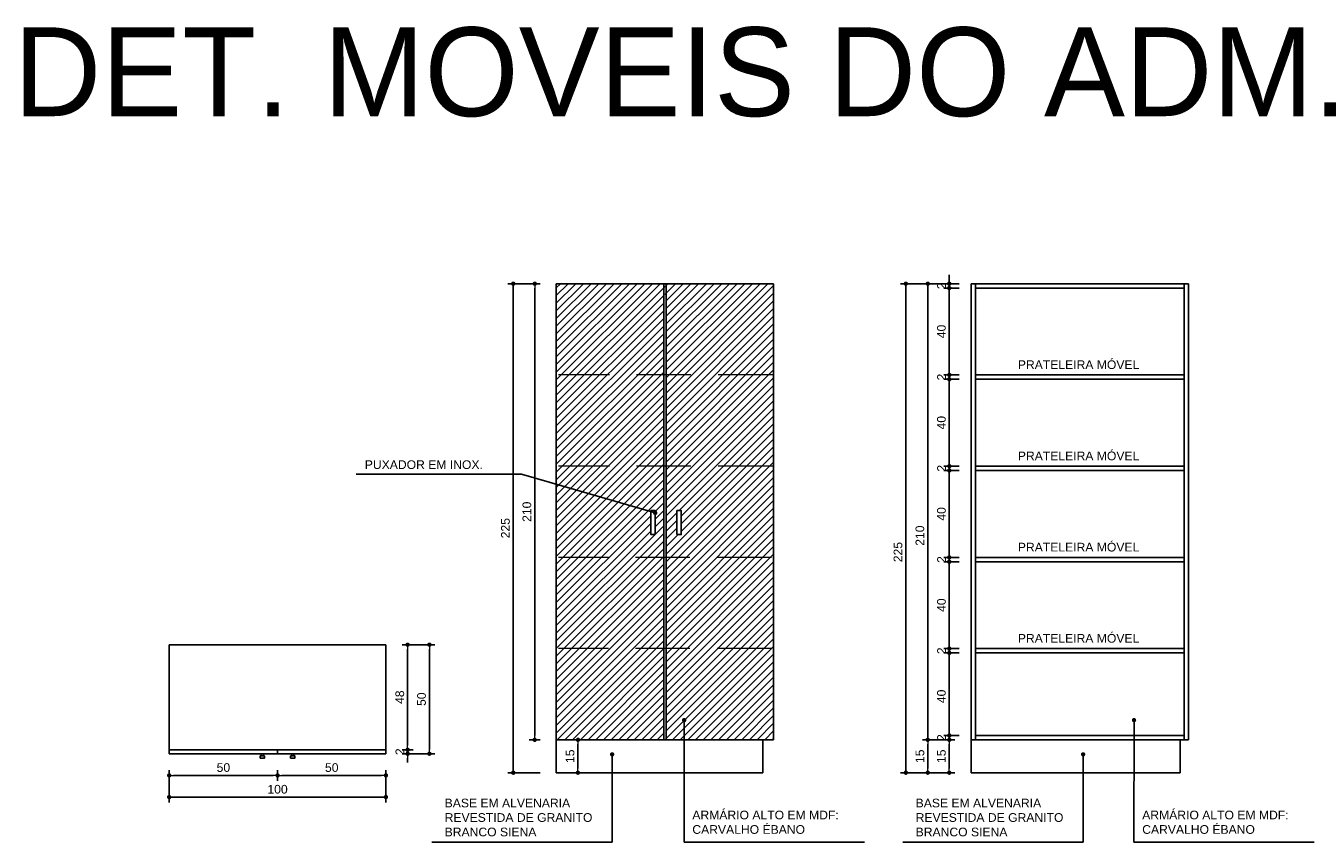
# Model space of a CAD drawing. Header units: metres. Extents: x -44 to 208, y -13 to 238.
# Tile 21 of 154: x 6.83 to 12.76, y 56.21 to 59.97. Entities that reach past the tile are written whole.
import ezdxf

# ---------------------------------------------------------------- set-up
doc = ezdxf.new("R2010")
doc.units = ezdxf.units.M
doc.header["$MEASUREMENT"] = 0
doc.linetypes.add('HIDDEN', pattern=[0.375, 0.25, -0.125])
doc.layers.add('A4Proj', color=1, linetype='HIDDEN', lineweight=9)
doc.layers.add('HAC', color=9, linetype='Continuous', lineweight=20)
for name, color, linetype in [('CTA-GER', 35, 'Continuous'), ('TXT-ESP', 40, 'Continuous'), ('VIS-V04', 30, 'Continuous'), ('VIS-V05', 31, 'Continuous'), ('VIS-V06', 9, 'Continuous')]:
    doc.layers.add(name, color=color, linetype=linetype)
doc.styles.add('ARIAL', font='arial.ttf')
doc.styles.get("Standard").update_dxf_attribs({"font": 'arial.ttf'})
doc.styles.add('Texto Cota', font='arial.ttf')
doc.dimstyles.new('1-25', dxfattribs={"dimscale": 0.025, "dimtxt": 1.6, "dimasz": 0.8, "dimexe": 1, "dimexo": 3, "dimtad": 1, "dimdec": 0, "dimlfac": 100, "dimrnd": 0.1, "dimzin": 12, "dimdsep": 46, "dimtxsty": 'Standard', "dimblk1": 'DOT', "dimblk2": 'DOT', "dimsah": 1, "dimcen": 2, "dimclrd": 161, "dimclre": 161, "dimclrt": 40, "dimadec": 0, "dimazin": 0, "dimtfac": 1, "dimtdec": 0, "dimtix": 1, "dimtmove": 2, "dimatfit": 3, "dimldrblk": 'DOT', "dimfxl": 1, "dimtolj": 1, "dimtzin": 12, "dimarcsym": 0})
doc.dimstyles.new('ARQ-1-20', dxfattribs={"dimscale": 0, "dimtxt": 0.03, "dimasz": 0.02, "dimexe": 0.04, "dimexo": 0.04, "dimgap": 0.02, "dimtad": 1, "dimdec": 0, "dimlfac": 100, "dimzin": 1, "dimdsep": 46, "dimtxsty": 'Texto Cota', "dimblk1": 'DOT', "dimblk2": 'DOT', "dimsah": 1, "dimcen": 0.05, "dimclrd": 256, "dimclrt": 15, "dimaunit": 1, "dimazin": 0, "dimtfac": 1.8, "dimtdec": 0, "dimtix": 1, "dimtmove": 2, "dimatfit": 1, "dimldrblk": 'DOT', "dimfxl": 1, "dimtolj": 1, "dimtzin": 4, "dimlwd": -1, "dimarcsym": 0})

# ---------------------------------------------------------------- blocks, each defined once
blk = doc.blocks.new('_DOT')
at = {"color": 0, "linetype": 'ByBlock'}
blk.add_line((-0.5, 0), (-1, 0), dxfattribs=at)
at = {"color": 0, "linetype": 'ByBlock', "const_width": 0.5}
blk.add_lwpolyline([(-0.25, 0, 1), (0.25, 0, 1)], format="xyb", close=True, dxfattribs=at)
blk = doc.blocks.new('*D3581')
at = {"layer": 'Defpoints', "color": 0, "transparency": 16777216}
for p in [(8.4861, 56.6362), (8.5861, 56.6362), (8.4861, 56.6178)]:
    blk.add_point(p, dxfattribs=at)
at = {"layer": 'HAC', "color": 161, "lineweight": -2, "transparency": 16777216}
for p, q in [((8.5611, 56.6362), (8.6111, 56.6362)), ((8.5861, 56.6562), (8.5861, 56.6762)), ((8.5861, 56.6178), (8.5861, 56.6362)), ((8.5611, 56.6178), (8.6111, 56.6178)), ((8.5861, 56.5978), (8.5861, 56.5778))]:
    blk.add_line(p, q, dxfattribs=at)
at = {"layer": 'HAC', "color": 161, "lineweight": -2, "transparency": 16777216, "xscale": 0.02, "yscale": 0.02, "zscale": 0.02}
for p, rotation in [((8.5861, 56.6362), 270), ((8.5861, 56.6178), 90)]:
    blk.add_blockref('_DOT', p, dxfattribs=dict(at, rotation=rotation))
at = {"layer": 'HAC', "color": 40, "transparency": 16777216, "insert": (8.5503, 56.627), "char_height": 0.04, "attachment_point": 5, "rotation": 90}
blk.add_mtext('\\A1;2', dxfattribs=at)
blk = doc.blocks.new('*D3582')
at = {"layer": 'Defpoints', "color": 0, "transparency": 16777216}
for p in [(8.4861, 57.1198), (8.5861, 57.1198), (8.4861, 56.6362)]:
    blk.add_point(p, dxfattribs=at)
at = {"layer": 'HAC', "color": 161, "lineweight": -2, "transparency": 16777216}
for p, q in [((8.5611, 57.1198), (8.6111, 57.1198)), ((8.5861, 56.6562), (8.5861, 57.0998)), ((8.5611, 56.6362), (8.6111, 56.6362))]:
    blk.add_line(p, q, dxfattribs=at)
at = {"layer": 'HAC', "color": 161, "lineweight": -2, "transparency": 16777216, "xscale": 0.02, "yscale": 0.02, "zscale": 0.02}
for p, rotation in [((8.5861, 57.1198), 90), ((8.5861, 56.6362), 270)]:
    blk.add_blockref('_DOT', p, dxfattribs=dict(at, rotation=rotation))
at = {"layer": 'HAC', "color": 40, "transparency": 16777216, "insert": (8.55, 56.878), "char_height": 0.04, "attachment_point": 5, "rotation": 90}
blk.add_mtext('\\A1;48', dxfattribs=at)
blk = doc.blocks.new('*D3583')
at = {"layer": 'Defpoints', "color": 0, "transparency": 16777216}
for p in [(8.4861, 57.1198), (8.686, 57.1198), (8.4861, 56.6178)]:
    blk.add_point(p, dxfattribs=at)
at = {"layer": 'HAC', "color": 161, "lineweight": -2, "transparency": 16777216}
for p, q in [((8.5611, 57.1198), (8.711, 57.1198)), ((8.686, 56.6378), (8.686, 57.0998)), ((8.5611, 56.6178), (8.711, 56.6178))]:
    blk.add_line(p, q, dxfattribs=at)
at = {"layer": 'HAC', "color": 161, "lineweight": -2, "transparency": 16777216, "xscale": 0.02, "yscale": 0.02, "zscale": 0.02}
for p, rotation in [((8.686, 57.1198), 90), ((8.686, 56.6178), 270)]:
    blk.add_blockref('_DOT', p, dxfattribs=dict(at, rotation=rotation))
at = {"layer": 'HAC', "color": 40, "transparency": 16777216, "insert": (8.65, 56.8688), "char_height": 0.04, "attachment_point": 5, "rotation": 90}
blk.add_mtext('\\A1;50', dxfattribs=at)
blk = doc.blocks.new('*D3584')
at = {"layer": 'Defpoints', "color": 0, "transparency": 16777216}
for p in [(7.9875, 56.6178), (8.4861, 56.6178), (7.9875, 56.5179)]:
    blk.add_point(p, dxfattribs=at)
at = {"layer": 'HAC', "color": 161, "lineweight": -2, "transparency": 16777216}
for p, q in [((7.9875, 56.5428), (7.9875, 56.4929)), ((8.4661, 56.5179), (8.0075, 56.5179)), ((8.4861, 56.5428), (8.4861, 56.4929))]:
    blk.add_line(p, q, dxfattribs=at)
at = {"layer": 'HAC', "color": 161, "lineweight": -2, "transparency": 16777216, "xscale": 0.02, "yscale": 0.02, "zscale": 0.02}
for p, rotation in [((7.9875, 56.5179), 180.0000000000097), ((8.4861, 56.5179), 9.752199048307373e-12)]:
    blk.add_blockref('_DOT', p, dxfattribs=dict(at, rotation=rotation))
at = {"layer": 'HAC', "color": 40, "transparency": 16777216, "insert": (8.2368, 56.5539), "char_height": 0.04, "attachment_point": 5}
blk.add_mtext('\\A1;50', dxfattribs=at)
blk = doc.blocks.new('*D3585')
at = {"layer": 'Defpoints', "color": 0, "transparency": 16777216}
for p in [(7.4889, 56.6178), (7.9875, 56.6178), (7.4889, 56.5179)]:
    blk.add_point(p, dxfattribs=at)
at = {"layer": 'HAC', "color": 161, "lineweight": -2, "transparency": 16777216}
for p, q in [((7.4889, 56.5428), (7.4889, 56.4929)), ((7.9675, 56.5179), (7.5089, 56.5179)), ((7.9875, 56.5428), (7.9875, 56.4929))]:
    blk.add_line(p, q, dxfattribs=at)
at = {"layer": 'HAC', "color": 161, "lineweight": -2, "transparency": 16777216, "xscale": 0.02, "yscale": 0.02, "zscale": 0.02, "rotation": 180}
blk.add_blockref('_DOT', (7.4889, 56.5179), dxfattribs=at)
at = {"layer": 'HAC', "color": 161, "lineweight": -2, "transparency": 16777216, "xscale": 0.02, "yscale": 0.02, "zscale": 0.02}
blk.add_blockref('_DOT', (7.9875, 56.5179), dxfattribs=at)
at = {"layer": 'HAC', "color": 40, "transparency": 16777216, "insert": (7.7382, 56.5539), "char_height": 0.04, "attachment_point": 5}
blk.add_mtext('\\A1;50', dxfattribs=at)
blk = doc.blocks.new('*D3586')
at = {"layer": 'Defpoints', "color": 0, "transparency": 16777216}
for p in [(7.4889, 56.6178), (8.4861, 56.6178), (7.4889, 56.418)]:
    blk.add_point(p, dxfattribs=at)
at = {"layer": 'VIS-V04', "color": 161, "lineweight": -2, "transparency": 16777216}
for p, q in [((7.4889, 56.5428), (7.4889, 56.393)), ((8.4861, 56.5428), (8.4861, 56.393)), ((8.4661, 56.418), (7.5089, 56.418))]:
    blk.add_line(p, q, dxfattribs=at)
at = {"layer": 'VIS-V04', "color": 161, "lineweight": -2, "transparency": 16777216, "xscale": 0.02, "yscale": 0.02, "zscale": 0.02}
for p, rotation in [((7.4889, 56.418), 179.9999999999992), ((8.4861, 56.418), 359.9999999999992)]:
    blk.add_blockref('_DOT', p, dxfattribs=dict(at, rotation=rotation))
at = {"layer": 'VIS-V04', "color": 40, "transparency": 16777216, "insert": (7.9875, 56.454), "char_height": 0.04, "attachment_point": 5}
blk.add_mtext('\\A1;100', dxfattribs=at)
blk = doc.blocks.new('*D3587')
at = {"layer": 'Defpoints', "color": 0, "transparency": 16777216}
for p in [(9.2702, 56.6818), (9.3697, 56.6818), (9.2702, 56.5304)]:
    blk.add_point(p, dxfattribs=at)
at = {"layer": 'HAC', "color": 161, "lineweight": -2, "transparency": 16777216}
for p, q in [((9.3452, 56.6818), (9.3947, 56.6818)), ((9.3697, 56.5504), (9.3697, 56.6618)), ((9.3452, 56.5304), (9.3947, 56.5304))]:
    blk.add_line(p, q, dxfattribs=at)
at = {"layer": 'HAC', "color": 161, "lineweight": -2, "transparency": 16777216, "xscale": 0.02, "yscale": 0.02, "zscale": 0.02}
for p, rotation in [((9.3697, 56.6818), 90), ((9.3697, 56.5304), 270)]:
    blk.add_blockref('_DOT', p, dxfattribs=dict(at, rotation=rotation))
at = {"layer": 'HAC', "color": 40, "transparency": 16777216, "insert": (9.3336, 56.6061), "char_height": 0.04, "attachment_point": 5, "rotation": 90}
blk.add_mtext('\\A1;15', dxfattribs=at)
blk = doc.blocks.new('*D3588')
at = {"layer": 'Defpoints', "color": 0, "transparency": 16777216}
for p in [(9.1708, 58.7818), (9.2702, 58.7818), (9.2702, 56.6818)]:
    blk.add_point(p, dxfattribs=at)
at = {"layer": 'HAC', "color": 161, "lineweight": -2, "transparency": 16777216}
for p, q in [((9.1952, 58.7818), (9.1458, 58.7818)), ((9.1708, 56.7018), (9.1708, 58.7618)), ((9.1952, 56.6818), (9.1458, 56.6818))]:
    blk.add_line(p, q, dxfattribs=at)
at = {"layer": 'HAC', "color": 161, "lineweight": -2, "transparency": 16777216, "xscale": 0.02, "yscale": 0.02, "zscale": 0.02}
for p, rotation in [((9.1708, 58.7818), 90), ((9.1708, 56.6818), 270)]:
    blk.add_blockref('_DOT', p, dxfattribs=dict(at, rotation=rotation))
at = {"layer": 'HAC', "color": 40, "transparency": 16777216, "insert": (9.1348, 57.7318), "char_height": 0.04, "attachment_point": 5, "rotation": 90}
blk.add_mtext('\\A1;210', dxfattribs=at)
blk = doc.blocks.new('*D3580')
at = {"layer": 'Defpoints', "color": 0, "transparency": 16777216}
for p in [(9.0722, 58.7818), (9.2702, 58.7818), (9.2702, 56.5304)]:
    blk.add_point(p, dxfattribs=at)
at = {"layer": 'VIS-V04', "color": 161, "lineweight": -2, "transparency": 16777216}
for p, q in [((9.1952, 58.7818), (9.0472, 58.7818)), ((9.0722, 56.5504), (9.0722, 58.7618)), ((9.1952, 56.5304), (9.0472, 56.5304))]:
    blk.add_line(p, q, dxfattribs=at)
at = {"layer": 'VIS-V04', "color": 161, "lineweight": -2, "transparency": 16777216, "xscale": 0.02, "yscale": 0.02, "zscale": 0.02}
for p, rotation in [((9.0722, 58.7818), 90), ((9.0722, 56.5304), 270)]:
    blk.add_blockref('_DOT', p, dxfattribs=dict(at, rotation=rotation))
at = {"layer": 'VIS-V04', "color": 40, "transparency": 16777216, "insert": (9.0362, 57.6561), "char_height": 0.04, "attachment_point": 5, "rotation": 90}
blk.add_mtext('\\A1;225', dxfattribs=at)
blk = doc.blocks.new('*D3589')
at = {"layer": 'Defpoints', "color": 0, "transparency": 16777216}
for p in [(11.0783, 56.6818), (11.1783, 56.6818), (11.1783, 56.5304)]:
    blk.add_point(p, dxfattribs=at)
at = {"layer": 'HAC', "color": 161, "lineweight": -2, "transparency": 16777216}
for p, q in [((11.1033, 56.6818), (11.0533, 56.6818)), ((11.0783, 56.5504), (11.0783, 56.6618)), ((11.1033, 56.5304), (11.0533, 56.5304))]:
    blk.add_line(p, q, dxfattribs=at)
at = {"layer": 'HAC', "color": 161, "lineweight": -2, "transparency": 16777216, "xscale": 0.02, "yscale": 0.02, "zscale": 0.02}
for p, rotation in [((11.0783, 56.6818), 90), ((11.0783, 56.5304), 270)]:
    blk.add_blockref('_DOT', p, dxfattribs=dict(at, rotation=rotation))
at = {"layer": 'HAC', "color": 40, "transparency": 16777216, "insert": (11.0422, 56.6061), "char_height": 0.04, "attachment_point": 5, "rotation": 90}
blk.add_mtext('\\A1;15', dxfattribs=at)
blk = doc.blocks.new('*D3590')
at = {"layer": 'Defpoints', "color": 0, "transparency": 16777216}
for p in [(11.0783, 56.7018), (11.1783, 56.6818), (11.1983, 56.7018)]:
    blk.add_point(p, dxfattribs=at)
at = {"layer": 'HAC', "color": 161, "lineweight": -2, "transparency": 16777216}
for p, q in [((11.0783, 56.7218), (11.0783, 56.7418)), ((11.1233, 56.7018), (11.0533, 56.7018)), ((11.1033, 56.6818), (11.0533, 56.6818)), ((11.0783, 56.6818), (11.0783, 56.7018)), ((11.0783, 56.6618), (11.0783, 56.6418))]:
    blk.add_line(p, q, dxfattribs=at)
at = {"layer": 'HAC', "color": 161, "lineweight": -2, "transparency": 16777216, "xscale": 0.02, "yscale": 0.02, "zscale": 0.02}
for p, rotation in [((11.0783, 56.7018), 270), ((11.0783, 56.6818), 90)]:
    blk.add_blockref('_DOT', p, dxfattribs=dict(at, rotation=rotation))
at = {"layer": 'HAC', "color": 40, "transparency": 16777216, "insert": (11.0426, 56.6918), "char_height": 0.04, "attachment_point": 5, "rotation": 90}
blk.add_mtext('\\A1;2', dxfattribs=at)
blk = doc.blocks.new('*D3591')
at = {"layer": 'Defpoints', "color": 0, "transparency": 16777216}
for p in [(11.0783, 57.0818), (11.1983, 57.0818), (11.1783, 56.6818)]:
    blk.add_point(p, dxfattribs=at)
at = {"layer": 'VIS-V04', "color": 161, "lineweight": -2, "transparency": 16777216}
for p, q in [((11.1233, 57.0818), (11.0533, 57.0818)), ((11.0783, 56.7018), (11.0783, 57.0618)), ((11.1033, 56.6818), (11.0533, 56.6818))]:
    blk.add_line(p, q, dxfattribs=at)
at = {"layer": 'VIS-V04', "color": 161, "lineweight": -2, "transparency": 16777216, "xscale": 0.02, "yscale": 0.02, "zscale": 0.02}
for p, rotation in [((11.0783, 57.0818), 90), ((11.0783, 56.6818), 270)]:
    blk.add_blockref('_DOT', p, dxfattribs=dict(at, rotation=rotation))
at = {"layer": 'VIS-V04', "color": 40, "transparency": 16777216, "insert": (11.0422, 56.8818), "char_height": 0.04, "attachment_point": 5, "rotation": 90}
blk.add_mtext('\\A1;40', dxfattribs=at)
blk = doc.blocks.new('*D3592')
at = {"layer": 'Defpoints', "color": 0, "transparency": 16777216}
for p in [(11.0783, 57.1018), (11.1983, 57.1018), (11.1983, 57.0818)]:
    blk.add_point(p, dxfattribs=at)
at = {"layer": 'VIS-V04', "color": 161, "lineweight": -2, "transparency": 16777216}
for p, q in [((11.1233, 57.1018), (11.0533, 57.1018)), ((11.0783, 57.1218), (11.0783, 57.1418)), ((11.0783, 57.0818), (11.0783, 57.1018)), ((11.1233, 57.0818), (11.0533, 57.0818)), ((11.0783, 57.0618), (11.0783, 57.0418))]:
    blk.add_line(p, q, dxfattribs=at)
at = {"layer": 'VIS-V04', "color": 161, "lineweight": -2, "transparency": 16777216, "xscale": 0.02, "yscale": 0.02, "zscale": 0.02}
for p, rotation in [((11.0783, 57.1018), 270), ((11.0783, 57.0818), 90)]:
    blk.add_blockref('_DOT', p, dxfattribs=dict(at, rotation=rotation))
at = {"layer": 'VIS-V04', "color": 40, "transparency": 16777216, "insert": (11.0426, 57.0918), "char_height": 0.04, "attachment_point": 5, "rotation": 90}
blk.add_mtext('\\A1;2', dxfattribs=at)
blk = doc.blocks.new('*D3593')
at = {"layer": 'Defpoints', "color": 0, "transparency": 16777216}
for p in [(11.0783, 57.5018), (11.1983, 57.5018), (11.1983, 57.1018)]:
    blk.add_point(p, dxfattribs=at)
at = {"layer": 'VIS-V04', "color": 161, "lineweight": -2, "transparency": 16777216}
for p, q in [((11.1233, 57.5018), (11.0533, 57.5018)), ((11.0783, 57.1218), (11.0783, 57.4818)), ((11.1233, 57.1018), (11.0533, 57.1018))]:
    blk.add_line(p, q, dxfattribs=at)
at = {"layer": 'VIS-V04', "color": 161, "lineweight": -2, "transparency": 16777216, "xscale": 0.02, "yscale": 0.02, "zscale": 0.02}
for p, rotation in [((11.0783, 57.5018), 90), ((11.0783, 57.1018), 270)]:
    blk.add_blockref('_DOT', p, dxfattribs=dict(at, rotation=rotation))
at = {"layer": 'VIS-V04', "color": 40, "transparency": 16777216, "insert": (11.0422, 57.3018), "char_height": 0.04, "attachment_point": 5, "rotation": 90}
blk.add_mtext('\\A1;40', dxfattribs=at)
blk = doc.blocks.new('*D3594')
at = {"layer": 'Defpoints', "color": 0, "transparency": 16777216}
for p in [(11.0783, 57.5218), (11.1983, 57.5218), (11.1983, 57.5018)]:
    blk.add_point(p, dxfattribs=at)
at = {"layer": 'VIS-V04', "color": 161, "lineweight": -2, "transparency": 16777216}
for p, q in [((11.1233, 57.5218), (11.0533, 57.5218)), ((11.0783, 57.5418), (11.0783, 57.5618)), ((11.0783, 57.5018), (11.0783, 57.5218)), ((11.1233, 57.5018), (11.0533, 57.5018)), ((11.0783, 57.4818), (11.0783, 57.4618))]:
    blk.add_line(p, q, dxfattribs=at)
at = {"layer": 'VIS-V04', "color": 161, "lineweight": -2, "transparency": 16777216, "xscale": 0.02, "yscale": 0.02, "zscale": 0.02}
for p, rotation in [((11.0783, 57.5218), 270), ((11.0783, 57.5018), 90)]:
    blk.add_blockref('_DOT', p, dxfattribs=dict(at, rotation=rotation))
at = {"layer": 'VIS-V04', "color": 40, "transparency": 16777216, "insert": (11.0426, 57.5118), "char_height": 0.04, "attachment_point": 5, "rotation": 90}
blk.add_mtext('\\A1;2', dxfattribs=at)
blk = doc.blocks.new('*D3595')
at = {"layer": 'Defpoints', "color": 0, "transparency": 16777216}
for p in [(11.0783, 57.9218), (11.1983, 57.9218), (11.1983, 57.5218)]:
    blk.add_point(p, dxfattribs=at)
at = {"layer": 'VIS-V04', "color": 161, "lineweight": -2, "transparency": 16777216}
for p, q in [((11.1233, 57.9218), (11.0533, 57.9218)), ((11.0783, 57.5418), (11.0783, 57.9018)), ((11.1233, 57.5218), (11.0533, 57.5218))]:
    blk.add_line(p, q, dxfattribs=at)
at = {"layer": 'VIS-V04', "color": 161, "lineweight": -2, "transparency": 16777216, "xscale": 0.02, "yscale": 0.02, "zscale": 0.02}
for p, rotation in [((11.0783, 57.9218), 90), ((11.0783, 57.5218), 270)]:
    blk.add_blockref('_DOT', p, dxfattribs=dict(at, rotation=rotation))
at = {"layer": 'VIS-V04', "color": 40, "transparency": 16777216, "insert": (11.0422, 57.7218), "char_height": 0.04, "attachment_point": 5, "rotation": 90}
blk.add_mtext('\\A1;40', dxfattribs=at)
blk = doc.blocks.new('*D3596')
at = {"layer": 'Defpoints', "color": 0, "transparency": 16777216}
for p in [(11.0783, 57.9418), (11.1983, 57.9418), (11.1983, 57.9218)]:
    blk.add_point(p, dxfattribs=at)
at = {"layer": 'VIS-V04', "color": 161, "lineweight": -2, "transparency": 16777216}
for p, q in [((11.0783, 57.9618), (11.0783, 57.9818)), ((11.1233, 57.9418), (11.0533, 57.9418)), ((11.0783, 57.9218), (11.0783, 57.9418)), ((11.1233, 57.9218), (11.0533, 57.9218)), ((11.0783, 57.9018), (11.0783, 57.8818))]:
    blk.add_line(p, q, dxfattribs=at)
at = {"layer": 'VIS-V04', "color": 161, "lineweight": -2, "transparency": 16777216, "xscale": 0.02, "yscale": 0.02, "zscale": 0.02}
for p, rotation in [((11.0783, 57.9418), 270), ((11.0783, 57.9218), 90)]:
    blk.add_blockref('_DOT', p, dxfattribs=dict(at, rotation=rotation))
at = {"layer": 'VIS-V04', "color": 40, "transparency": 16777216, "insert": (11.0426, 57.9318), "char_height": 0.04, "attachment_point": 5, "rotation": 90}
blk.add_mtext('\\A1;2', dxfattribs=at)
blk = doc.blocks.new('*D3597')
at = {"layer": 'Defpoints', "color": 0, "transparency": 16777216}
for p in [(11.0783, 58.3418), (11.1983, 58.3418), (11.1983, 57.9418)]:
    blk.add_point(p, dxfattribs=at)
at = {"layer": 'VIS-V04', "color": 161, "lineweight": -2, "transparency": 16777216}
for p, q in [((11.1233, 58.3418), (11.0533, 58.3418)), ((11.0783, 57.9618), (11.0783, 58.3218)), ((11.1233, 57.9418), (11.0533, 57.9418))]:
    blk.add_line(p, q, dxfattribs=at)
at = {"layer": 'VIS-V04', "color": 161, "lineweight": -2, "transparency": 16777216, "xscale": 0.02, "yscale": 0.02, "zscale": 0.02}
for p, rotation in [((11.0783, 58.3418), 90), ((11.0783, 57.9418), 270)]:
    blk.add_blockref('_DOT', p, dxfattribs=dict(at, rotation=rotation))
at = {"layer": 'VIS-V04', "color": 40, "transparency": 16777216, "insert": (11.0422, 58.1418), "char_height": 0.04, "attachment_point": 5, "rotation": 90}
blk.add_mtext('\\A1;40', dxfattribs=at)
blk = doc.blocks.new('*D3598')
at = {"layer": 'Defpoints', "color": 0, "transparency": 16777216}
for p in [(11.0783, 58.7818), (11.1983, 58.7818), (11.1983, 58.7618)]:
    blk.add_point(p, dxfattribs=at)
at = {"layer": 'VIS-V04', "color": 161, "lineweight": -2, "transparency": 16777216}
for p, q in [((11.0783, 58.8018), (11.0783, 58.8218)), ((11.1233, 58.7818), (11.0533, 58.7818)), ((11.1233, 58.7618), (11.0533, 58.7618)), ((11.0783, 58.7618), (11.0783, 58.7818)), ((11.0783, 58.7418), (11.0783, 58.7218))]:
    blk.add_line(p, q, dxfattribs=at)
at = {"layer": 'VIS-V04', "color": 161, "lineweight": -2, "transparency": 16777216, "xscale": 0.02, "yscale": 0.02, "zscale": 0.02}
for p, rotation in [((11.0783, 58.7818), 270), ((11.0783, 58.7618), 90)]:
    blk.add_blockref('_DOT', p, dxfattribs=dict(at, rotation=rotation))
at = {"layer": 'VIS-V04', "color": 40, "transparency": 16777216, "insert": (11.0426, 58.7718), "char_height": 0.04, "attachment_point": 5, "rotation": 90}
blk.add_mtext('\\A1;2', dxfattribs=at)
blk = doc.blocks.new('*D3599')
at = {"layer": 'Defpoints', "color": 0, "transparency": 16777216}
for p in [(10.9793, 56.6818), (11.1783, 56.6818), (11.1783, 56.5304)]:
    blk.add_point(p, dxfattribs=at)
at = {"layer": 'HAC', "color": 161, "lineweight": -2, "transparency": 16777216}
for p, q in [((11.1033, 56.6818), (10.9543, 56.6818)), ((10.9793, 56.5504), (10.9793, 56.6618)), ((11.1033, 56.5304), (10.9543, 56.5304))]:
    blk.add_line(p, q, dxfattribs=at)
at = {"layer": 'HAC', "color": 161, "lineweight": -2, "transparency": 16777216, "xscale": 0.02, "yscale": 0.02, "zscale": 0.02}
for p, rotation in [((10.9793, 56.6818), 90), ((10.9793, 56.5304), 270)]:
    blk.add_blockref('_DOT', p, dxfattribs=dict(at, rotation=rotation))
at = {"layer": 'HAC', "color": 40, "transparency": 16777216, "insert": (10.9433, 56.6061), "char_height": 0.04, "attachment_point": 5, "rotation": 90}
blk.add_mtext('\\A1;15', dxfattribs=at)
blk = doc.blocks.new('*D3600')
at = {"layer": 'Defpoints', "color": 0, "transparency": 16777216}
for p in [(10.9793, 58.7818), (11.1783, 58.7818), (11.1783, 56.6818)]:
    blk.add_point(p, dxfattribs=at)
at = {"layer": 'VIS-V04', "color": 161, "lineweight": -2, "transparency": 16777216}
for p, q in [((11.1033, 58.7818), (10.9543, 58.7818)), ((10.9793, 56.7018), (10.9793, 58.7618)), ((11.1033, 56.6818), (10.9543, 56.6818))]:
    blk.add_line(p, q, dxfattribs=at)
at = {"layer": 'VIS-V04', "color": 161, "lineweight": -2, "transparency": 16777216, "xscale": 0.02, "yscale": 0.02, "zscale": 0.02}
for p, rotation in [((10.9793, 58.7818), 90), ((10.9793, 56.6818), 270)]:
    blk.add_blockref('_DOT', p, dxfattribs=dict(at, rotation=rotation))
at = {"layer": 'VIS-V04', "color": 40, "transparency": 16777216, "insert": (10.9433, 57.6218), "char_height": 0.04, "attachment_point": 5, "rotation": 90}
blk.add_mtext('\\A1;210', dxfattribs=at)
blk = doc.blocks.new('*D3601')
at = {"layer": 'Defpoints', "color": 0, "transparency": 16777216}
for p in [(10.8784, 58.7818), (11.1783, 58.7818), (11.1783, 56.5304)]:
    blk.add_point(p, dxfattribs=at)
at = {"layer": 'VIS-V04', "color": 161, "lineweight": -2, "transparency": 16777216}
for p, q in [((11.1033, 58.7818), (10.8534, 58.7818)), ((10.8784, 56.5504), (10.8784, 58.7618)), ((11.1033, 56.5304), (10.8534, 56.5304))]:
    blk.add_line(p, q, dxfattribs=at)
at = {"layer": 'VIS-V04', "color": 161, "lineweight": -2, "transparency": 16777216, "xscale": 0.02, "yscale": 0.02, "zscale": 0.02}
for p, rotation in [((10.8784, 58.7818), 90), ((10.8784, 56.5304), 270)]:
    blk.add_blockref('_DOT', p, dxfattribs=dict(at, rotation=rotation))
at = {"layer": 'VIS-V04', "color": 40, "transparency": 16777216, "insert": (10.8424, 57.5461), "char_height": 0.04, "attachment_point": 5, "rotation": 90}
blk.add_mtext('\\A1;225', dxfattribs=at)
blk = doc.blocks.new('*D4056')
at = {"layer": 'Defpoints', "color": 0, "transparency": 16777216}
for p in [(11.0783, 58.3618), (11.1983, 58.3618), (11.1983, 58.3418)]:
    blk.add_point(p, dxfattribs=at)
at = {"layer": 'VIS-V04', "color": 161, "lineweight": -2, "transparency": 16777216}
for p, q in [((11.0783, 58.3818), (11.0783, 58.4018)), ((11.1233, 58.3618), (11.0533, 58.3618)), ((11.1233, 58.3418), (11.0533, 58.3418)), ((11.0783, 58.3418), (11.0783, 58.3618)), ((11.0783, 58.3218), (11.0783, 58.3018))]:
    blk.add_line(p, q, dxfattribs=at)
at = {"layer": 'VIS-V04', "color": 161, "lineweight": -2, "transparency": 16777216, "xscale": 0.02, "yscale": 0.02, "zscale": 0.02}
for p, rotation in [((11.0783, 58.3618), 270), ((11.0783, 58.3418), 90)]:
    blk.add_blockref('_DOT', p, dxfattribs=dict(at, rotation=rotation))
at = {"layer": 'VIS-V04', "color": 40, "transparency": 16777216, "insert": (11.0426, 58.3518), "char_height": 0.04, "attachment_point": 5, "rotation": 90}
blk.add_mtext('\\A1;2', dxfattribs=at)
blk = doc.blocks.new('*D4057')
at = {"layer": 'Defpoints', "color": 0, "transparency": 16777216}
for p in [(11.0783, 58.7618), (11.1983, 58.7618), (11.1983, 58.3618)]:
    blk.add_point(p, dxfattribs=at)
at = {"layer": 'VIS-V04', "color": 161, "lineweight": -2, "transparency": 16777216}
for p, q in [((11.1233, 58.7618), (11.0533, 58.7618)), ((11.0783, 58.3818), (11.0783, 58.7418)), ((11.1233, 58.3618), (11.0533, 58.3618))]:
    blk.add_line(p, q, dxfattribs=at)
at = {"layer": 'VIS-V04', "color": 161, "lineweight": -2, "transparency": 16777216, "xscale": 0.02, "yscale": 0.02, "zscale": 0.02}
for p, rotation in [((11.0783, 58.7618), 90), ((11.0783, 58.3618), 270)]:
    blk.add_blockref('_DOT', p, dxfattribs=dict(at, rotation=rotation))
at = {"layer": 'VIS-V04', "color": 40, "transparency": 16777216, "insert": (11.0422, 58.5618), "char_height": 0.04, "attachment_point": 5, "rotation": 90}
blk.add_mtext('\\A1;40', dxfattribs=at)

msp = doc.modelspace()

# ---------------------------------------------------------------- hatches: boundary and pattern name
at = {"layer": 'HAC'}
h = msp.add_hatch(dxfattribs=at)
h.set_pattern_fill('ANSI31', color=35, scale=0.2, style=0)
h.set_pattern_definition([(45, (-20.237489, -12.286907), (-0.0176776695, 0.0176776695), [])])
h.paths.add_polyline_path([(9.7652, 57.1818), (9.2702, 57.1818), (9.2702, 56.6818), (9.7652, 56.6818)])
h.paths.add_polyline_path([(10.2702, 57.1818), (9.7752, 57.1818), (9.7752, 56.6818), (10.2702, 56.6818)])
h.paths.add_polyline_path([(9.7652, 57.6818), (9.7252, 57.6818), (9.7252, 57.6268), (9.7052, 57.6268), (9.7052, 57.6818), (9.2702, 57.6818), (9.2702, 57.1818), (9.7652, 57.1818)])
h.paths.add_polyline_path([(10.2702, 57.6818), (9.8452, 57.6818), (9.8452, 57.6268), (9.8252, 57.6268), (9.8252, 57.6818), (9.7752, 57.6818), (9.7752, 57.1818), (10.2702, 57.1818)])
h.paths.add_polyline_path([(9.7652, 58.1818), (9.2702, 58.1818), (9.2702, 57.6818), (9.7052, 57.6818), (9.7052, 57.7368), (9.7252, 57.7368), (9.7252, 57.6818), (9.7652, 57.6818)])
h.paths.add_polyline_path([(10.2702, 58.1818), (9.7752, 58.1818), (9.7752, 57.6818), (9.8252, 57.6818), (9.8252, 57.7368), (9.8452, 57.7368), (9.8452, 57.6818), (10.2702, 57.6818)])
h.paths.add_polyline_path([(9.7652, 58.7318), (9.2702, 58.7318), (9.2702, 58.1818), (9.7652, 58.1818)])
h.paths.add_polyline_path([(10.2702, 58.7318), (9.7752, 58.7318), (9.7752, 58.1818), (10.2702, 58.1818)])
h.paths.add_polyline_path([(10.2702, 58.7818), (9.2702, 58.7818), (9.2702, 58.7318), (10.2702, 58.7318)])

# ---------------------------------------------------------------- linework, layer by layer
at = {"layer": 'A4Proj'}
for p, q in [((10.2648, 58.3618), (9.2802, 58.3618)), ((10.2648, 57.9418), (9.2802, 57.9418)), ((10.2602, 57.5218), (9.2802, 57.5218)), ((10.2602, 57.1018), (9.2802, 57.1018))]:
    msp.add_line(p, q, dxfattribs=at)
at = {"layer": 'VIS-V04'}
for p, q in [((9.2702, 58.7818), (9.2702, 56.6818)), ((10.2702, 58.7818), (9.2702, 58.7818)), ((9.7652, 58.7818), (9.7652, 56.6818)), ((9.7752, 58.7818), (9.7752, 56.6818)), ((10.2702, 56.6818), (10.2702, 58.7818)), ((11.1783, 58.7818), (11.1783, 56.6818)), ((12.1783, 58.7818), (11.1783, 58.7818)), ((11.1983, 58.7818), (11.1983, 56.6818)), ((12.1583, 58.7618), (11.1983, 58.7618)), ((12.1583, 56.6818), (12.1583, 58.7818)), ((12.1783, 56.6818), (12.1783, 58.7818)), ((11.1983, 58.3618), (12.1583, 58.3618)), ((11.1983, 58.3418), (12.1583, 58.3418)), ((11.1983, 57.9418), (12.1583, 57.9418)), ((11.1983, 57.9218), (12.1583, 57.9218)), ((11.1983, 57.5218), (12.1583, 57.5218)), ((11.1983, 57.5018), (12.1583, 57.5018)), ((7.4889, 57.1198), (8.4861, 57.1198)), ((7.4889, 56.6362), (7.4889, 57.1198)), ((8.4861, 57.1198), (8.4861, 56.6362)), ((11.1983, 57.1018), (12.1583, 57.1018)), ((11.1983, 57.0818), (12.1583, 57.0818)), ((9.2702, 56.6818), (10.2702, 56.6818)), ((9.3202, 56.6818), (10.2202, 56.6818)), ((11.1783, 56.6818), (11.24, 56.6818)), ((11.1983, 56.7018), (12.1583, 56.7018)), ((11.24, 56.6818), (12.14, 56.6818)), ((12.14, 56.6818), (12.1783, 56.6818)), ((8.4861, 56.6362), (7.4889, 56.6362)), ((8.4861, 56.6178), (8.4861, 56.6362)), ((8.4861, 56.6178), (7.4889, 56.6178))]:
    msp.add_line(p, q, dxfattribs=at)
for points in [[(9.7252, 57.6268), (9.7052, 57.6268), (9.7052, 57.7368), (9.7252, 57.7368)], [(9.8252, 57.6268), (9.8452, 57.6268), (9.8452, 57.7368), (9.8252, 57.7368)]]:
    msp.add_lwpolyline(points, close=True, dxfattribs=at)
at = {"layer": 'VIS-V05'}
for p, q in [((9.2702, 56.5304), (9.2702, 56.6818)), ((10.2202, 56.6818), (10.2202, 56.5304)), ((11.1783, 56.5304), (11.1783, 56.6818)), ((12.14, 56.6818), (12.14, 56.5304)), ((10.2202, 56.5304), (9.2702, 56.5304)), ((12.14, 56.5304), (11.1783, 56.5304))]:
    msp.add_line(p, q, dxfattribs=at)
at = {"layer": 'VIS-V06'}
for p, q in [((7.4889, 56.6178), (7.4889, 56.6362)), ((7.9875, 56.6178), (7.9875, 56.6362)), ((7.9125, 56.6078), (7.9125, 56.6178)), ((7.9225, 56.6078), (7.9225, 56.6178)), ((8.0525, 56.6078), (8.0525, 56.6178)), ((8.0625, 56.6078), (8.0625, 56.6178))]:
    msp.add_line(p, q, dxfattribs=at)
for points in [[(7.9275, 56.6078), (7.9275, 56.5978), (7.9075, 56.5978), (7.9075, 56.6078)], [(8.0475, 56.6078), (8.0475, 56.5978), (8.0675, 56.5978), (8.0675, 56.6078)]]:
    msp.add_lwpolyline(points, close=True, dxfattribs=at)

# ---------------------------------------------------------------- texts
at = {"layer": 'TXT-ESP', "insert": (6.7726, 59.962), "char_height": 0.408983, "width": 13.150774, "attachment_point": 1, "style": 'ARIAL'}
msp.add_mtext('DET. MOVEIS DO ADM.', dxfattribs=at)
at = {"layer": 'TXT-ESP', "color": 40, "char_height": 0.04, "width": 0.858331, "attachment_point": 4, "style": 'Texto Cota'}
for s, insert in [('{\\C256;PRATELEIRA MÓVEL}', (11.3938, 58.4086)), ('{\\C256;PRATELEIRA MÓVEL}', (11.3938, 57.9886)), ('{\\C256;PUXADOR EM INOX.}', (8.389, 57.9484)), ('{\\C256;PRATELEIRA MÓVEL}', (11.3938, 57.5686)), ('{\\C256;PRATELEIRA MÓVEL}', (11.3938, 57.1486)), ('{\\C256;BASE EM ALVENARIA \\PREVESTIDA DE GRANITO BRANCO SIENA}', (8.7564, 56.3238)), ('{\\C256;BASE EM ALVENARIA \\PREVESTIDA DE GRANITO BRANCO SIENA}', (10.9236, 56.3238)), ('{\\C256;ARMÁRIO ALTO EM MDF: CARVALHO ÉBANO}', (9.896, 56.302)), ('{\\C256;ARMÁRIO ALTO EM MDF: CARVALHO ÉBANO}', (11.966, 56.302))]:
    msp.add_mtext(s, dxfattribs=dict(at, insert=insert))

# ---------------------------------------------------------------- dimensions: what is measured, and where the dimension line sits
at = {"layer": 'HAC'}
for base, p1, p2, angle, picture, middle in [((9.1708, 58.7818), (9.2702, 56.6818), (9.2702, 58.7818), 270, '*D3588', (9.1348, 57.7318)), ((8.5861, 57.1198), (8.4861, 56.6362), (8.4861, 57.1198), 270, '*D3582', (8.55, 56.878)), ((11.0783, 56.7018), (11.1783, 56.6818), (11.1983, 56.7018), 270, '*D3590', (11.0426, 56.6918)), ((7.4889, 56.5179), (7.9875, 56.6178), (7.4889, 56.6178), 0, '*D3585', (7.7382, 56.5539))]:
    dim = msp.add_linear_dim(base=base, p1=p1, p2=p2, angle=angle, dimstyle='1-25', dxfattribs=at)
    dim.commit()
    dim.dimension.update_dxf_attribs({"geometry": picture, "text_midpoint": middle})
for p1, p2, distance, picture, middle in [((8.4861, 56.6178), (8.4861, 57.1198), -0.2, '*D3583', (8.65, 56.8688)), ((9.2702, 56.5304), (9.2702, 56.6818), -0.0994, '*D3587', (9.3336, 56.6061)), ((11.1783, 56.5304), (11.1783, 56.6818), 0.199, '*D3599', (10.9433, 56.6061)), ((11.1783, 56.5304), (11.1783, 56.6818), 0.1, '*D3589', (11.0422, 56.6061)), ((8.4861, 56.6178), (8.4861, 56.6362), -0.1, '*D3581', (8.5503, 56.627)), ((8.4861, 56.6178), (7.9875, 56.6178), 0.1, '*D3584', (8.2368, 56.5539))]:
    dim = msp.add_aligned_dim(p1=p1, p2=p2, distance=distance, dimstyle='1-25', dxfattribs=at)
    dim.commit()
    dim.dimension.update_dxf_attribs({"geometry": picture, "text_midpoint": middle})
at = {"layer": 'VIS-V04'}
for base, p1, p2, picture, middle in [((11.0783, 58.7818), (11.1983, 58.7618), (11.1983, 58.7818), '*D3598', (11.0426, 58.7718)), ((11.0783, 58.7618), (11.1983, 58.3618), (11.1983, 58.7618), '*D4057', (11.0422, 58.5618)), ((11.0783, 58.3618), (11.1983, 58.3418), (11.1983, 58.3618), '*D4056', (11.0426, 58.3518)), ((11.0783, 58.3418), (11.1983, 57.9418), (11.1983, 58.3418), '*D3597', (11.0422, 58.1418)), ((11.0783, 57.9418), (11.1983, 57.9218), (11.1983, 57.9418), '*D3596', (11.0426, 57.9318)), ((11.0783, 57.9218), (11.1983, 57.5218), (11.1983, 57.9218), '*D3595', (11.0422, 57.7218)), ((11.0783, 57.5018), (11.1983, 57.1018), (11.1983, 57.5018), '*D3593', (11.0422, 57.3018)), ((11.0783, 57.5218), (11.1983, 57.5018), (11.1983, 57.5218), '*D3594', (11.0426, 57.5118)), ((11.0783, 57.1018), (11.1983, 57.0818), (11.1983, 57.1018), '*D3592', (11.0426, 57.0918)), ((11.0783, 57.0818), (11.1783, 56.6818), (11.1983, 57.0818), '*D3591', (11.0422, 56.8818))]:
    dim = msp.add_linear_dim(base=base, p1=p1, p2=p2, angle=270, dimstyle='1-25', dxfattribs=at)
    dim.commit()
    dim.dimension.update_dxf_attribs({"geometry": picture, "text_midpoint": middle})
for p1, p2, distance, picture, middle in [((9.2702, 56.5304), (9.2702, 58.7818), 0.198, '*D3580', (9.0362, 57.6561)), ((8.4861, 56.6178), (7.4889, 56.6178), 0.1998, '*D3586', (7.9875, 56.454))]:
    dim = msp.add_aligned_dim(p1=p1, p2=p2, distance=distance, dimstyle='1-25', dxfattribs=at)
    dim.commit()
    dim.dimension.update_dxf_attribs({"geometry": picture, "text_midpoint": middle})
for base, p1, angle, picture, middle, dimtype in [((10.8784, 58.7818), (11.1783, 56.5304), 90, '*D3601', (10.8424, 57.5461), 161), ((10.9793, 58.7818), (11.1783, 56.6818), 270, '*D3600', (10.9433, 57.6218), 160)]:
    dim = msp.add_linear_dim(base=base, p1=p1, p2=(11.1783, 58.7818), angle=angle, dimstyle='1-25', dxfattribs=at)
    dim.commit()
    dim.dimension.update_dxf_attribs({"geometry": picture, "text_midpoint": middle, "dimtype": dimtype})

# ---------------------------------------------------------------- leaders
at = {"layer": 'CTA-GER'}
for points in [[(9.7252, 57.7265), (9.1094, 57.9045), (8.3491, 57.9045)], [(9.8583, 56.7723), (9.8582, 56.2102), (10.6876, 56.2102)], [(11.9283, 56.7723), (11.9282, 56.2102), (12.7575, 56.2102)], [(9.5268, 56.6149), (9.5269, 56.2102), (8.6976, 56.2102)], [(11.694, 56.6149), (11.6941, 56.2102), (10.8648, 56.2102)]]:
    msp.add_leader(points, dimstyle='ARQ-1-20', override={"dimscale": 1}, dxfattribs=at)

doc.saveas('drawing.dxf')
